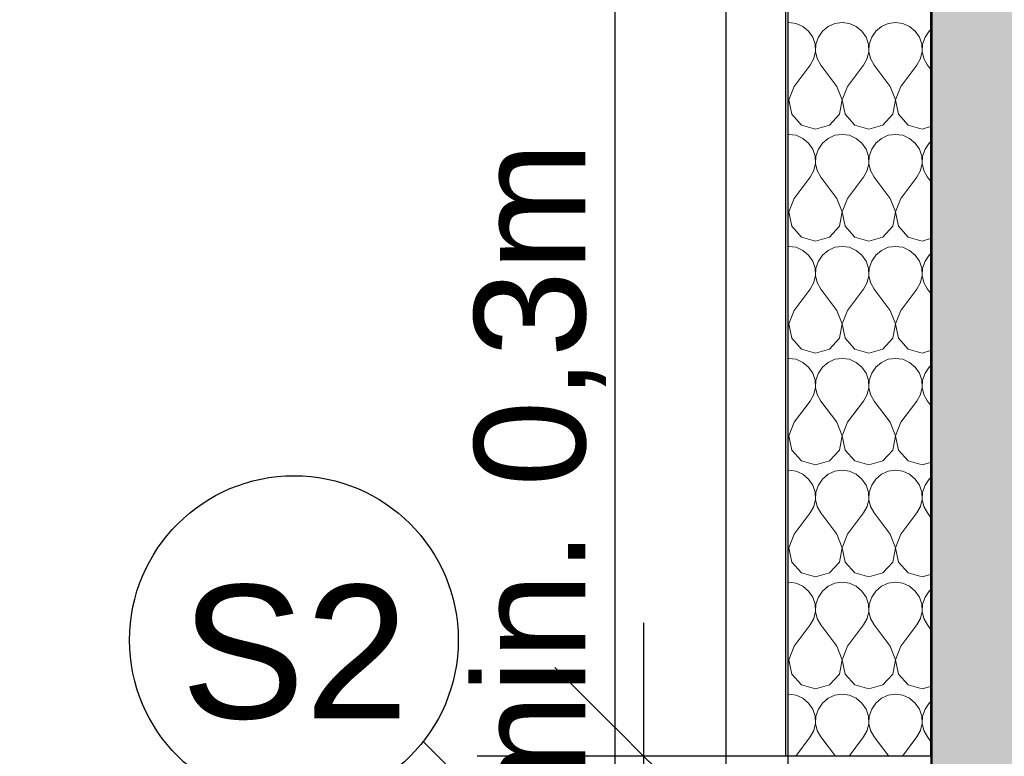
# Model space of a CAD drawing. Header units: millimetres. Extents: x -36478 to 31050, y -14815 to 11827.
# Tile 24 of 256: x -10465 to -9358, y 680 to 1509. Entities that reach past the tile are written whole.
import ezdxf

# ---------------------------------------------------------------- set-up
doc = ezdxf.new("R2010")
doc.units = ezdxf.units.MM
doc.header["$MEASUREMENT"] = 0
doc.linetypes.add('Wipeout_Contour', pattern=[1000, 0, -1000])
for name, color, linetype in [('Konstrukce - nosné', 7, 'Continuous'), ('Nové_3D prvky fasada stavajici', 7, 'Continuous'), ('Nové_Konstrukce - krov', 7, 'Continuous'), ('Nové_Konstrukce - nosné', 7, 'Continuous'), ('Nové_Kresby a obrázky', 7, 'Continuous'), ('Nové_Kóty - SP', 7, 'Continuous'), ('Nové_Popis', 7, 'Continuous'), ('Nové_Výplně - Povrchové', 7, 'Continuous'), ('Nové_Výplně – Řezové', 7, 'Continuous'), ('Výplně – Řezové', 7, 'Continuous')]:
    doc.layers.add(name, color=color, linetype=linetype)
doc.styles.add('GENEROVANÝ_STYL_1', font='txt')
doc.styles.add('GENEROVANÝ_STYL_2', font='txt')
doc.dimstyles.new('GENEROVANÝ_STYL__1', dxfattribs={"dimtxt": 125, "dimasz": 190, "dimexe": 0.18, "dimexo": 300, "dimgap": 0, "dimtad": 1, "dimdec": 0, "dimzin": 0, "dimdsep": 46, "dimtxsty": 'GENEROVANÝ_STYL_2', "dimblk": 'ARROWHEAD_6', "dimblk1": 'ARROWHEAD_6', "dimblk2": 'ARROWHEAD_6', "dimcen": 0.09, "dimclrd": 1, "dimclre": 1, "dimclrt": 1, "dimazin": 0, "dimtfac": 1, "dimtdec": 4, "dimtmove": 0, "dimatfit": 3, "dimfxl": 1, "dimtolj": 1, "dimtzin": 0, "dimarcsym": 0})
doc.dimstyles.new('GENEROVANÝ_STYL__2', dxfattribs={"dimtxt": 125, "dimasz": 190, "dimexe": 0.18, "dimexo": 300, "dimgap": 0, "dimtad": 1, "dimdec": 0, "dimzin": 0, "dimdsep": 46, "dimtxsty": 'GENEROVANÝ_STYL_2', "dimblk": 'ARROWHEAD_6', "dimblk1": 'ARROWHEAD_6', "dimblk2": 'ARROWHEAD_6', "dimcen": 0.09, "dimclrd": 1, "dimclre": 1, "dimclrt": 1, "dimazin": 0, "dimtfac": 1, "dimtdec": 4, "dimtmove": 2, "dimatfit": 3, "dimfxl": 1, "dimtolj": 1, "dimtzin": 0, "dimarcsym": 0})

# ---------------------------------------------------------------- blocks, each defined once
blk = doc.blocks.new('*X9')
at = {"layer": 'Nové_Výplně – Řezové', "color": 1, "linetype": 'Continuous', "lineweight": 13}
for p, q in [((-9600, 1506), (-9601.3, 1505.8)), ((-9591.8, 1504.9), (-9600, 1506)), ((-9584.2, 1501.5), (-9591.8, 1504.9)), ((-9577.9, 1496.2), (-9584.2, 1501.5)), ((-9573.2, 1489.4), (-9577.9, 1496.2)), ((-9562.1, 1496.2), (-9566.8, 1489.4)), ((-9555.8, 1501.5), (-9562.1, 1496.2)), ((-9548.2, 1504.9), (-9555.8, 1501.5)), ((-9540, 1506), (-9548.2, 1504.9)), ((-9531.8, 1504.9), (-9540, 1506)), ((-9524.2, 1501.5), (-9531.8, 1504.9)), ((-9517.9, 1496.2), (-9524.2, 1501.5)), ((-9513.2, 1489.4), (-9517.9, 1496.2)), ((-9502.1, 1496.2), (-9506.8, 1489.4)), ((-9495.8, 1501.5), (-9502.1, 1496.2)), ((-9488.2, 1504.9), (-9495.8, 1501.5)), ((-9480, 1506), (-9488.2, 1504.9)), ((-9471.8, 1504.9), (-9480, 1506)), ((-9464.2, 1501.5), (-9471.8, 1504.9)), ((-9457.9, 1496.2), (-9464.2, 1501.5)), ((-9453.2, 1489.4), (-9457.9, 1496.2)), ((-9442.1, 1496.2), (-9446.8, 1489.4)), ((-9440.5, 1497.6), (-9442.1, 1496.2)), ((-9570.5, 1481.6), (-9573.2, 1489.4)), ((-9566.8, 1489.4), (-9569.5, 1481.6)), ((-9510.5, 1481.6), (-9513.2, 1489.4)), ((-9506.8, 1489.4), (-9509.5, 1481.6)), ((-9450.5, 1481.6), (-9453.2, 1489.4)), ((-9446.8, 1489.4), (-9449.5, 1481.6)), ((-9572, 1465.2), (-9570.1, 1473.3)), ((-9570.1, 1473.3), (-9570.5, 1481.6)), ((-9569.5, 1481.6), (-9569.9, 1473.3)), ((-9569.9, 1473.3), (-9568, 1465.2)), ((-9512, 1465.2), (-9510.1, 1473.3)), ((-9510.1, 1473.3), (-9510.5, 1481.6)), ((-9509.5, 1481.6), (-9509.9, 1473.3)), ((-9509.9, 1473.3), (-9508, 1465.2)), ((-9452, 1465.2), (-9450.1, 1473.3)), ((-9450.1, 1473.3), (-9450.5, 1481.6)), ((-9449.5, 1481.6), (-9449.9, 1473.3)), ((-9449.9, 1473.3), (-9448, 1465.2)), ((-9576, 1458), (-9572, 1465.2)), ((-9568, 1465.2), (-9564, 1458)), ((-9516, 1458), (-9512, 1465.2)), ((-9508, 1465.2), (-9504, 1458)), ((-9456, 1458), (-9452, 1465.2)), ((-9448, 1465.2), (-9444, 1458)), ((-9594, 1434), (-9576, 1458)), ((-9546, 1434), (-9564, 1458)), ((-9534, 1434), (-9516, 1458)), ((-9486, 1434), (-9504, 1458)), ((-9474, 1434), (-9456, 1458)), ((-9440.5, 1453.3), (-9444, 1458)), ((-9594, 1434), (-9599.9, 1418.7)), ((-9540.1, 1418.7), (-9546, 1434)), ((-9534, 1434), (-9539.9, 1418.7)), ((-9480.1, 1418.7), (-9486, 1434)), ((-9474, 1434), (-9479.9, 1418.7)), ((-9600.1, 1418.7), (-9601.3, 1421.8)), ((-9601.3, 1412.4), (-9600.1, 1418.7)), ((-9599.9, 1418.7), (-9596.8, 1402.6)), ((-9543.2, 1402.6), (-9540.1, 1418.7)), ((-9539.9, 1418.7), (-9536.8, 1402.6)), ((-9483.2, 1402.6), (-9480.1, 1418.7)), ((-9479.9, 1418.7), (-9476.8, 1402.6)), ((-9596.8, 1402.6), (-9585.8, 1390.5)), ((-9554.2, 1390.5), (-9543.2, 1402.6)), ((-9536.8, 1402.6), (-9525.8, 1390.5)), ((-9494.2, 1390.5), (-9483.2, 1402.6)), ((-9476.8, 1402.6), (-9465.8, 1390.5)), ((-9585.8, 1390.5), (-9570, 1386)), ((-9570, 1386), (-9554.2, 1390.5)), ((-9525.8, 1390.5), (-9510, 1386)), ((-9510, 1386), (-9494.2, 1390.5)), ((-9465.8, 1390.5), (-9450, 1386)), ((-9450, 1386), (-9440.5, 1388.7)), ((-9600, 1380), (-9601.3, 1379.8)), ((-9591.8, 1378.9), (-9600, 1380)), ((-9584.2, 1375.5), (-9591.8, 1378.9)), ((-9577.9, 1370.2), (-9584.2, 1375.5)), ((-9555.8, 1375.5), (-9562.1, 1370.2)), ((-9548.2, 1378.9), (-9555.8, 1375.5)), ((-9540, 1380), (-9548.2, 1378.9)), ((-9531.8, 1378.9), (-9540, 1380)), ((-9524.2, 1375.5), (-9531.8, 1378.9)), ((-9517.9, 1370.2), (-9524.2, 1375.5)), ((-9495.8, 1375.5), (-9502.1, 1370.2)), ((-9488.2, 1378.9), (-9495.8, 1375.5)), ((-9480, 1380), (-9488.2, 1378.9)), ((-9471.8, 1378.9), (-9480, 1380)), ((-9464.2, 1375.5), (-9471.8, 1378.9)), ((-9457.9, 1370.2), (-9464.2, 1375.5)), ((-9573.2, 1363.4), (-9577.9, 1370.2)), ((-9570.5, 1355.6), (-9573.2, 1363.4)), ((-9566.8, 1363.4), (-9569.5, 1355.6)), ((-9562.1, 1370.2), (-9566.8, 1363.4)), ((-9513.2, 1363.4), (-9517.9, 1370.2)), ((-9510.5, 1355.6), (-9513.2, 1363.4)), ((-9506.8, 1363.4), (-9509.5, 1355.6)), ((-9502.1, 1370.2), (-9506.8, 1363.4)), ((-9453.2, 1363.4), (-9457.9, 1370.2)), ((-9450.5, 1355.6), (-9453.2, 1363.4)), ((-9446.8, 1363.4), (-9449.5, 1355.6)), ((-9442.1, 1370.2), (-9446.8, 1363.4)), ((-9440.5, 1371.6), (-9442.1, 1370.2)), ((-9570.1, 1347.3), (-9570.5, 1355.6)), ((-9569.5, 1355.6), (-9569.9, 1347.3)), ((-9510.1, 1347.3), (-9510.5, 1355.6)), ((-9509.5, 1355.6), (-9509.9, 1347.3)), ((-9450.1, 1347.3), (-9450.5, 1355.6)), ((-9449.5, 1355.6), (-9449.9, 1347.3)), ((-9572, 1339.2), (-9570.1, 1347.3)), ((-9569.9, 1347.3), (-9568, 1339.2)), ((-9512, 1339.2), (-9510.1, 1347.3)), ((-9509.9, 1347.3), (-9508, 1339.2)), ((-9452, 1339.2), (-9450.1, 1347.3)), ((-9449.9, 1347.3), (-9448, 1339.2)), ((-9594, 1308), (-9576, 1332)), ((-9576, 1332), (-9572, 1339.2)), ((-9568, 1339.2), (-9564, 1332)), ((-9546, 1308), (-9564, 1332)), ((-9534, 1308), (-9516, 1332)), ((-9516, 1332), (-9512, 1339.2)), ((-9508, 1339.2), (-9504, 1332)), ((-9486, 1308), (-9504, 1332)), ((-9474, 1308), (-9456, 1332)), ((-9456, 1332), (-9452, 1339.2)), ((-9448, 1339.2), (-9444, 1332)), ((-9440.5, 1327.3), (-9444, 1332)), ((-9594, 1308), (-9599.9, 1292.7)), ((-9540.1, 1292.7), (-9546, 1308)), ((-9534, 1308), (-9539.9, 1292.7)), ((-9480.1, 1292.7), (-9486, 1308)), ((-9474, 1308), (-9479.9, 1292.7)), ((-9600.1, 1292.7), (-9601.3, 1295.8)), ((-9601.3, 1286.4), (-9600.1, 1292.7)), ((-9599.9, 1292.7), (-9596.8, 1276.6)), ((-9543.2, 1276.6), (-9540.1, 1292.7)), ((-9539.9, 1292.7), (-9536.8, 1276.6)), ((-9483.2, 1276.6), (-9480.1, 1292.7)), ((-9479.9, 1292.7), (-9476.8, 1276.6)), ((-9596.8, 1276.6), (-9585.8, 1264.5)), ((-9554.2, 1264.5), (-9543.2, 1276.6)), ((-9536.8, 1276.6), (-9525.8, 1264.5)), ((-9494.2, 1264.5), (-9483.2, 1276.6)), ((-9476.8, 1276.6), (-9465.8, 1264.5)), ((-9585.8, 1264.5), (-9570, 1260)), ((-9570, 1260), (-9554.2, 1264.5)), ((-9525.8, 1264.5), (-9510, 1260)), ((-9510, 1260), (-9494.2, 1264.5)), ((-9465.8, 1264.5), (-9450, 1260)), ((-9600, 1254), (-9601.3, 1253.8)), ((-9591.8, 1252.9), (-9600, 1254)), ((-9584.2, 1249.5), (-9591.8, 1252.9)), ((-9548.2, 1252.9), (-9555.8, 1249.5)), ((-9540, 1254), (-9548.2, 1252.9)), ((-9531.8, 1252.9), (-9540, 1254)), ((-9524.2, 1249.5), (-9531.8, 1252.9)), ((-9488.2, 1252.9), (-9495.8, 1249.5)), ((-9480, 1254), (-9488.2, 1252.9)), ((-9471.8, 1252.9), (-9480, 1254)), ((-9464.2, 1249.5), (-9471.8, 1252.9)), ((-9450, 1260), (-9440.5, 1262.7)), ((-9577.9, 1244.2), (-9584.2, 1249.5)), ((-9573.2, 1237.4), (-9577.9, 1244.2)), ((-9562.1, 1244.2), (-9566.8, 1237.4)), ((-9555.8, 1249.5), (-9562.1, 1244.2)), ((-9517.9, 1244.2), (-9524.2, 1249.5)), ((-9513.2, 1237.4), (-9517.9, 1244.2)), ((-9502.1, 1244.2), (-9506.8, 1237.4)), ((-9495.8, 1249.5), (-9502.1, 1244.2)), ((-9457.9, 1244.2), (-9464.2, 1249.5)), ((-9453.2, 1237.4), (-9457.9, 1244.2)), ((-9442.1, 1244.2), (-9446.8, 1237.4)), ((-9440.5, 1245.6), (-9442.1, 1244.2)), ((-9570.5, 1229.6), (-9573.2, 1237.4)), ((-9570.1, 1221.3), (-9570.5, 1229.6)), ((-9569.5, 1229.6), (-9569.9, 1221.3)), ((-9566.8, 1237.4), (-9569.5, 1229.6)), ((-9510.5, 1229.6), (-9513.2, 1237.4)), ((-9510.1, 1221.3), (-9510.5, 1229.6)), ((-9509.5, 1229.6), (-9509.9, 1221.3)), ((-9506.8, 1237.4), (-9509.5, 1229.6)), ((-9450.5, 1229.6), (-9453.2, 1237.4)), ((-9450.1, 1221.3), (-9450.5, 1229.6)), ((-9449.5, 1229.6), (-9449.9, 1221.3)), ((-9446.8, 1237.4), (-9449.5, 1229.6)), ((-9572, 1213.2), (-9570.1, 1221.3)), ((-9569.9, 1221.3), (-9568, 1213.2)), ((-9512, 1213.2), (-9510.1, 1221.3)), ((-9509.9, 1221.3), (-9508, 1213.2)), ((-9452, 1213.2), (-9450.1, 1221.3)), ((-9449.9, 1221.3), (-9448, 1213.2)), ((-9576, 1206), (-9572, 1213.2)), ((-9568, 1213.2), (-9564, 1206)), ((-9516, 1206), (-9512, 1213.2)), ((-9508, 1213.2), (-9504, 1206)), ((-9456, 1206), (-9452, 1213.2)), ((-9448, 1213.2), (-9444, 1206)), ((-9594, 1182), (-9576, 1206)), ((-9546, 1182), (-9564, 1206)), ((-9534, 1182), (-9516, 1206)), ((-9486, 1182), (-9504, 1206)), ((-9474, 1182), (-9456, 1206)), ((-9440.5, 1201.3), (-9444, 1206)), ((-9594, 1182), (-9599.9, 1166.7)), ((-9540.1, 1166.7), (-9546, 1182)), ((-9534, 1182), (-9539.9, 1166.7)), ((-9480.1, 1166.7), (-9486, 1182)), ((-9474, 1182), (-9479.9, 1166.7)), ((-9600.1, 1166.7), (-9601.3, 1169.8)), ((-9601.3, 1160.4), (-9600.1, 1166.7)), ((-9599.9, 1166.7), (-9596.8, 1150.6)), ((-9543.2, 1150.6), (-9540.1, 1166.7)), ((-9539.9, 1166.7), (-9536.8, 1150.6)), ((-9483.2, 1150.6), (-9480.1, 1166.7)), ((-9479.9, 1166.7), (-9476.8, 1150.6)), ((-9596.8, 1150.6), (-9585.8, 1138.5)), ((-9554.2, 1138.5), (-9543.2, 1150.6)), ((-9536.8, 1150.6), (-9525.8, 1138.5)), ((-9494.2, 1138.5), (-9483.2, 1150.6)), ((-9476.8, 1150.6), (-9465.8, 1138.5)), ((-9585.8, 1138.5), (-9570, 1134)), ((-9570, 1134), (-9554.2, 1138.5)), ((-9525.8, 1138.5), (-9510, 1134)), ((-9510, 1134), (-9494.2, 1138.5)), ((-9465.8, 1138.5), (-9450, 1134)), ((-9450, 1134), (-9440.5, 1136.7)), ((-9600, 1128), (-9601.3, 1127.8)), ((-9591.8, 1126.9), (-9600, 1128)), ((-9584.2, 1123.5), (-9591.8, 1126.9)), ((-9577.9, 1118.2), (-9584.2, 1123.5)), ((-9555.8, 1123.5), (-9562.1, 1118.2)), ((-9548.2, 1126.9), (-9555.8, 1123.5)), ((-9540, 1128), (-9548.2, 1126.9)), ((-9531.8, 1126.9), (-9540, 1128)), ((-9524.2, 1123.5), (-9531.8, 1126.9)), ((-9517.9, 1118.2), (-9524.2, 1123.5)), ((-9495.8, 1123.5), (-9502.1, 1118.2)), ((-9488.2, 1126.9), (-9495.8, 1123.5)), ((-9480, 1128), (-9488.2, 1126.9)), ((-9471.8, 1126.9), (-9480, 1128)), ((-9464.2, 1123.5), (-9471.8, 1126.9)), ((-9457.9, 1118.2), (-9464.2, 1123.5)), ((-9440.5, 1119.6), (-9442.1, 1118.2)), ((-9573.2, 1111.4), (-9577.9, 1118.2)), ((-9570.5, 1103.6), (-9573.2, 1111.4)), ((-9566.8, 1111.4), (-9569.5, 1103.6)), ((-9562.1, 1118.2), (-9566.8, 1111.4)), ((-9513.2, 1111.4), (-9517.9, 1118.2)), ((-9510.5, 1103.6), (-9513.2, 1111.4)), ((-9506.8, 1111.4), (-9509.5, 1103.6)), ((-9502.1, 1118.2), (-9506.8, 1111.4)), ((-9453.2, 1111.4), (-9457.9, 1118.2)), ((-9450.5, 1103.6), (-9453.2, 1111.4)), ((-9446.8, 1111.4), (-9449.5, 1103.6)), ((-9442.1, 1118.2), (-9446.8, 1111.4)), ((-9570.1, 1095.3), (-9570.5, 1103.6)), ((-9569.5, 1103.6), (-9569.9, 1095.3)), ((-9510.1, 1095.3), (-9510.5, 1103.6)), ((-9509.5, 1103.6), (-9509.9, 1095.3)), ((-9450.1, 1095.3), (-9450.5, 1103.6)), ((-9449.5, 1103.6), (-9449.9, 1095.3)), ((-9576, 1080), (-9572, 1087.2)), ((-9572, 1087.2), (-9570.1, 1095.3)), ((-9569.9, 1095.3), (-9568, 1087.2)), ((-9568, 1087.2), (-9564, 1080)), ((-9516, 1080), (-9512, 1087.2)), ((-9512, 1087.2), (-9510.1, 1095.3)), ((-9509.9, 1095.3), (-9508, 1087.2)), ((-9508, 1087.2), (-9504, 1080)), ((-9456, 1080), (-9452, 1087.2)), ((-9452, 1087.2), (-9450.1, 1095.3)), ((-9449.9, 1095.3), (-9448, 1087.2)), ((-9448, 1087.2), (-9444, 1080)), ((-9594, 1056), (-9576, 1080)), ((-9546, 1056), (-9564, 1080)), ((-9534, 1056), (-9516, 1080)), ((-9486, 1056), (-9504, 1080)), ((-9474, 1056), (-9456, 1080)), ((-9440.5, 1075.3), (-9444, 1080)), ((-9594, 1056), (-9599.9, 1040.7)), ((-9540.1, 1040.7), (-9546, 1056)), ((-9534, 1056), (-9539.9, 1040.7)), ((-9480.1, 1040.7), (-9486, 1056)), ((-9474, 1056), (-9479.9, 1040.7)), ((-9600.1, 1040.7), (-9601.3, 1043.8)), ((-9601.3, 1034.4), (-9600.1, 1040.7)), ((-9599.9, 1040.7), (-9596.8, 1024.6)), ((-9543.2, 1024.6), (-9540.1, 1040.7)), ((-9539.9, 1040.7), (-9536.8, 1024.6)), ((-9483.2, 1024.6), (-9480.1, 1040.7)), ((-9479.9, 1040.7), (-9476.8, 1024.6)), ((-9596.8, 1024.6), (-9585.8, 1012.5)), ((-9554.2, 1012.5), (-9543.2, 1024.6)), ((-9536.8, 1024.6), (-9525.8, 1012.5)), ((-9494.2, 1012.5), (-9483.2, 1024.6)), ((-9476.8, 1024.6), (-9465.8, 1012.5)), ((-9585.8, 1012.5), (-9570, 1008)), ((-9570, 1008), (-9554.2, 1012.5)), ((-9525.8, 1012.5), (-9510, 1008)), ((-9510, 1008), (-9494.2, 1012.5)), ((-9465.8, 1012.5), (-9450, 1008)), ((-9450, 1008), (-9440.5, 1010.7)), ((-9600, 1002), (-9601.3, 1001.8)), ((-9591.8, 1000.9), (-9600, 1002)), ((-9584.2, 997.5), (-9591.8, 1000.9)), ((-9577.9, 992.2), (-9584.2, 997.5)), ((-9555.8, 997.5), (-9562.1, 992.2)), ((-9548.2, 1000.9), (-9555.8, 997.5)), ((-9540, 1002), (-9548.2, 1000.9)), ((-9531.8, 1000.9), (-9540, 1002)), ((-9524.2, 997.5), (-9531.8, 1000.9)), ((-9517.9, 992.2), (-9524.2, 997.5)), ((-9495.8, 997.5), (-9502.1, 992.2)), ((-9488.2, 1000.9), (-9495.8, 997.5)), ((-9480, 1002), (-9488.2, 1000.9)), ((-9471.8, 1000.9), (-9480, 1002)), ((-9464.2, 997.5), (-9471.8, 1000.9)), ((-9457.9, 992.2), (-9464.2, 997.5)), ((-9573.2, 985.4), (-9577.9, 992.2)), ((-9562.1, 992.2), (-9566.8, 985.4)), ((-9513.2, 985.4), (-9517.9, 992.2)), ((-9502.1, 992.2), (-9506.8, 985.4)), ((-9453.2, 985.4), (-9457.9, 992.2)), ((-9442.1, 992.2), (-9446.8, 985.4)), ((-9440.5, 993.6), (-9442.1, 992.2)), ((-9570.5, 977.6), (-9573.2, 985.4)), ((-9570.1, 969.3), (-9570.5, 977.6)), ((-9569.5, 977.6), (-9569.9, 969.3)), ((-9566.8, 985.4), (-9569.5, 977.6)), ((-9510.5, 977.6), (-9513.2, 985.4)), ((-9510.1, 969.3), (-9510.5, 977.6)), ((-9509.5, 977.6), (-9509.9, 969.3)), ((-9506.8, 985.4), (-9509.5, 977.6)), ((-9450.5, 977.6), (-9453.2, 985.4)), ((-9450.1, 969.3), (-9450.5, 977.6)), ((-9449.5, 977.6), (-9449.9, 969.3)), ((-9446.8, 985.4), (-9449.5, 977.6)), ((-9572, 961.2), (-9570.1, 969.3)), ((-9569.9, 969.3), (-9568, 961.2)), ((-9512, 961.2), (-9510.1, 969.3)), ((-9509.9, 969.3), (-9508, 961.2)), ((-9452, 961.2), (-9450.1, 969.3)), ((-9449.9, 969.3), (-9448, 961.2)), ((-9594, 930), (-9576, 954)), ((-9576, 954), (-9572, 961.2)), ((-9568, 961.2), (-9564, 954)), ((-9546, 930), (-9564, 954)), ((-9534, 930), (-9516, 954)), ((-9516, 954), (-9512, 961.2)), ((-9508, 961.2), (-9504, 954)), ((-9486, 930), (-9504, 954)), ((-9474, 930), (-9456, 954)), ((-9456, 954), (-9452, 961.2)), ((-9448, 961.2), (-9444, 954)), ((-9440.5, 949.3), (-9444, 954)), ((-9594, 930), (-9599.9, 914.7)), ((-9540.1, 914.7), (-9546, 930)), ((-9534, 930), (-9539.9, 914.7)), ((-9480.1, 914.7), (-9486, 930)), ((-9474, 930), (-9479.9, 914.7)), ((-9600.1, 914.7), (-9601.3, 917.8)), ((-9601.3, 908.4), (-9600.1, 914.7)), ((-9599.9, 914.7), (-9596.8, 898.6)), ((-9543.2, 898.6), (-9540.1, 914.7)), ((-9539.9, 914.7), (-9536.8, 898.6)), ((-9483.2, 898.6), (-9480.1, 914.7)), ((-9479.9, 914.7), (-9476.8, 898.6)), ((-9596.8, 898.6), (-9585.8, 886.5)), ((-9554.2, 886.5), (-9543.2, 898.6)), ((-9536.8, 898.6), (-9525.8, 886.5)), ((-9494.2, 886.5), (-9483.2, 898.6)), ((-9476.8, 898.6), (-9465.8, 886.5)), ((-9585.8, 886.5), (-9570, 882)), ((-9570, 882), (-9554.2, 886.5)), ((-9525.8, 886.5), (-9510, 882)), ((-9510, 882), (-9494.2, 886.5)), ((-9465.8, 886.5), (-9450, 882)), ((-9600, 876), (-9601.3, 875.8)), ((-9591.8, 874.9), (-9600, 876)), ((-9540, 876), (-9548.2, 874.9)), ((-9531.8, 874.9), (-9540, 876)), ((-9480, 876), (-9488.2, 874.9)), ((-9471.8, 874.9), (-9480, 876)), ((-9450, 882), (-9440.5, 884.7)), ((-9584.2, 871.5), (-9591.8, 874.9)), ((-9577.9, 866.2), (-9584.2, 871.5)), ((-9573.2, 859.4), (-9577.9, 866.2)), ((-9562.1, 866.2), (-9566.8, 859.4)), ((-9555.8, 871.5), (-9562.1, 866.2)), ((-9548.2, 874.9), (-9555.8, 871.5)), ((-9524.2, 871.5), (-9531.8, 874.9)), ((-9517.9, 866.2), (-9524.2, 871.5)), ((-9513.2, 859.4), (-9517.9, 866.2)), ((-9502.1, 866.2), (-9506.8, 859.4)), ((-9495.8, 871.5), (-9502.1, 866.2)), ((-9488.2, 874.9), (-9495.8, 871.5)), ((-9464.2, 871.5), (-9471.8, 874.9)), ((-9457.9, 866.2), (-9464.2, 871.5)), ((-9453.2, 859.4), (-9457.9, 866.2)), ((-9442.1, 866.2), (-9446.8, 859.4)), ((-9440.5, 867.6), (-9442.1, 866.2)), ((-9570.5, 851.6), (-9573.2, 859.4)), ((-9566.8, 859.4), (-9569.5, 851.6)), ((-9510.5, 851.6), (-9513.2, 859.4)), ((-9506.8, 859.4), (-9509.5, 851.6)), ((-9450.5, 851.6), (-9453.2, 859.4)), ((-9446.8, 859.4), (-9449.5, 851.6)), ((-9572, 835.2), (-9570.1, 843.3)), ((-9570.1, 843.3), (-9570.5, 851.6)), ((-9569.5, 851.6), (-9569.9, 843.3)), ((-9569.9, 843.3), (-9568, 835.2)), ((-9512, 835.2), (-9510.1, 843.3)), ((-9510.1, 843.3), (-9510.5, 851.6)), ((-9509.5, 851.6), (-9509.9, 843.3)), ((-9509.9, 843.3), (-9508, 835.2)), ((-9452, 835.2), (-9450.1, 843.3)), ((-9450.1, 843.3), (-9450.5, 851.6)), ((-9449.5, 851.6), (-9449.9, 843.3)), ((-9449.9, 843.3), (-9448, 835.2)), ((-9576, 828), (-9572, 835.2)), ((-9568, 835.2), (-9564, 828)), ((-9516, 828), (-9512, 835.2)), ((-9508, 835.2), (-9504, 828)), ((-9456, 828), (-9452, 835.2)), ((-9448, 835.2), (-9444, 828)), ((-9594, 804), (-9576, 828)), ((-9546, 804), (-9564, 828)), ((-9534, 804), (-9516, 828)), ((-9486, 804), (-9504, 828)), ((-9474, 804), (-9456, 828)), ((-9440.5, 823.3), (-9444, 828)), ((-9594, 804), (-9599.9, 788.7)), ((-9540.1, 788.7), (-9546, 804)), ((-9534, 804), (-9539.9, 788.7)), ((-9480.1, 788.7), (-9486, 804)), ((-9474, 804), (-9479.9, 788.7)), ((-9600.1, 788.7), (-9601.3, 791.8)), ((-9601.3, 782.4), (-9600.1, 788.7)), ((-9599.9, 788.7), (-9596.8, 772.6)), ((-9543.2, 772.6), (-9540.1, 788.7)), ((-9539.9, 788.7), (-9536.8, 772.6)), ((-9483.2, 772.6), (-9480.1, 788.7)), ((-9479.9, 788.7), (-9476.8, 772.6)), ((-9596.8, 772.6), (-9585.8, 760.5)), ((-9554.2, 760.5), (-9543.2, 772.6)), ((-9536.8, 772.6), (-9525.8, 760.5)), ((-9494.2, 760.5), (-9483.2, 772.6)), ((-9476.8, 772.6), (-9465.8, 760.5)), ((-9585.8, 760.5), (-9570, 756)), ((-9570, 756), (-9554.2, 760.5)), ((-9525.8, 760.5), (-9510, 756)), ((-9510, 756), (-9494.2, 760.5)), ((-9465.8, 760.5), (-9450, 756)), ((-9450, 756), (-9440.5, 758.7)), ((-9600, 750), (-9601.3, 749.8)), ((-9591.8, 748.9), (-9600, 750)), ((-9584.2, 745.5), (-9591.8, 748.9)), ((-9577.9, 740.2), (-9584.2, 745.5)), ((-9555.8, 745.5), (-9562.1, 740.2)), ((-9548.2, 748.9), (-9555.8, 745.5)), ((-9540, 750), (-9548.2, 748.9)), ((-9531.8, 748.9), (-9540, 750)), ((-9524.2, 745.5), (-9531.8, 748.9)), ((-9517.9, 740.2), (-9524.2, 745.5)), ((-9495.8, 745.5), (-9502.1, 740.2)), ((-9488.2, 748.9), (-9495.8, 745.5)), ((-9480, 750), (-9488.2, 748.9)), ((-9471.8, 748.9), (-9480, 750)), ((-9464.2, 745.5), (-9471.8, 748.9)), ((-9457.9, 740.2), (-9464.2, 745.5)), ((-9573.2, 733.4), (-9577.9, 740.2)), ((-9570.5, 725.6), (-9573.2, 733.4)), ((-9566.8, 733.4), (-9569.5, 725.6)), ((-9562.1, 740.2), (-9566.8, 733.4)), ((-9513.2, 733.4), (-9517.9, 740.2)), ((-9510.5, 725.6), (-9513.2, 733.4)), ((-9506.8, 733.4), (-9509.5, 725.6)), ((-9502.1, 740.2), (-9506.8, 733.4)), ((-9453.2, 733.4), (-9457.9, 740.2)), ((-9450.5, 725.6), (-9453.2, 733.4)), ((-9446.8, 733.4), (-9449.5, 725.6)), ((-9442.1, 740.2), (-9446.8, 733.4)), ((-9440.5, 741.6), (-9442.1, 740.2)), ((-9570.1, 717.3), (-9570.5, 725.6)), ((-9569.5, 725.6), (-9569.9, 717.3)), ((-9510.1, 717.3), (-9510.5, 725.6)), ((-9509.5, 725.6), (-9509.9, 717.3)), ((-9450.1, 717.3), (-9450.5, 725.6)), ((-9449.5, 725.6), (-9449.9, 717.3)), ((-9576, 702), (-9572, 709.2)), ((-9572, 709.2), (-9570.1, 717.3)), ((-9569.9, 717.3), (-9568, 709.2)), ((-9568, 709.2), (-9564, 702)), ((-9516, 702), (-9512, 709.2)), ((-9512, 709.2), (-9510.1, 717.3)), ((-9509.9, 717.3), (-9508, 709.2)), ((-9508, 709.2), (-9504, 702)), ((-9456, 702), (-9452, 709.2)), ((-9452, 709.2), (-9450.1, 717.3)), ((-9449.9, 717.3), (-9448, 709.2)), ((-9448, 709.2), (-9444, 702)), ((-9592.3, 680.3), (-9576, 702)), ((-9547.7, 680.3), (-9564, 702)), ((-9532.3, 680.3), (-9516, 702)), ((-9487.7, 680.3), (-9504, 702)), ((-9472.3, 680.3), (-9456, 702)), ((-9440.5, 697.3), (-9444, 702))]:
    blk.add_line(p, q, dxfattribs=at)
blk = doc.blocks.new('výplň_4_1', base_point=(0, 0))
at = {"color": 254, "linetype": 'Wipeout_Contour', "lineweight": 0, "ltscale": 39364.418869}
blk.add_wipeout([(-9601.3, 3480), (-9601.3, 680.3), (-9440.5, 680.3), (-9440.5, 3480)], dxfattribs=at).dxf.layer = 'Nové_Výplně – Řezové'
at = {"layer": 'Nové_Výplně – Řezové', "color": 21, "linetype": 'Continuous', "lineweight": 20, "true_color": 0xffaaaa}
blk.add_blockref('*X9', (0, 0), dxfattribs=at)
blk = doc.blocks.new('*D6295')
at = {"layer": 'Nové_Kóty - SP', "color": 1, "linetype": 'Continuous', "lineweight": 25}
for p, q in [((-9763.3, 680.3), (-9763.3, 830.3)), ((-9663.3, 580.3), (-9863.3, 780.3)), ((-9463.3, 680.3), (-9950.8, 680.3)), ((-9763.3, 450), (-9763.3, 680.3)), ((-9863.3, 550), (-9663.3, 350)), ((-9463.3, 450), (-9950.8, 450)), ((-9763.3, 300), (-9763.3, 450))]:
    blk.add_line(p, q, dxfattribs=at)
at = {"layer": 'Nové_Kóty - SP', "color": 1, "lineweight": 25, "insert": (-9805.8, 605.2), "char_height": 125, "attachment_point": 7, "rotation": 90, "style": 'GENEROVANÝ_STYL_2'}
blk.add_mtext('\\A1;{\\pql;\\fArial|b0|i0|c0|p38;min. 0,3m}', dxfattribs=at)
blk = doc.blocks.new('ARROWHEAD_6')
at = {"color": 0, "linetype": 'Continuous', "lineweight": 0}
for p, q in [((-0.5, -0.5), (0.5, 0.5)), ((0, 0), (-1, 0))]:
    blk.add_line(p, q, dxfattribs=at)
blk = doc.blocks.new('*D6337')
at = {"layer": 'Nové_Kóty - SP', "color": 1, "linetype": 'Continuous', "lineweight": 25}
for p, q in [((-12135.9, 7060), (-12135.9, 7210)), ((-12035.9, 6960), (-12235.9, 7160)), ((-11835.9, 7060), (-12323.4, 7060)), ((-12135.9, 331), (-12135.9, 7060)), ((-12235.9, 431), (-12035.9, 231)), ((-11835.9, 331), (-12323.4, 331))]:
    blk.add_line(p, q, dxfattribs=at)
at = {"layer": 'Nové_Kóty - SP', "color": 1, "lineweight": 25, "char_height": 125, "attachment_point": 7, "rotation": 90, "style": 'GENEROVANÝ_STYL_2'}
for s, insert in [('\\A1;{\\pql;\\fArial|b0|i0|c0|p38;6\xa0729}', (-12160.9, 3481.8)), ('\\A1;{\\pql;\\fArial|b0|i0|c0|p38;140}', (-11975.1, 360.6))]:
    blk.add_mtext(s, dxfattribs=dict(at, insert=insert))

msp = doc.modelspace()

# ---------------------------------------------------------------- wipeouts: each hides what was drawn before it
at = {"color": 254, "linetype": 'Wipeout_Contour', "lineweight": 0, "ltscale": 343769.563132}
msp.add_wipeout([(-11544.7, 3180), (-11544.7, 480), (-9603.7, 480), (-9603.7, 1653.2), (-9607.9, 1629), (-9708.4, 1622.7), (-9708.4, 1660.2), (-10597, 1660.2), (-10613.3, 1566), (-10713.9, 1559.7), (-10713.9, 1793.1), (-10695.3, 1900), (-10678.6, 1900), (-10678.6, 2200.1), (-10675.1, 2221.1), (-10688.8, 2220.3), (-10693.7, 2220), (-10693.7, 2272.9), (-10693.7, 2278.3), (-10678.6, 2367.6), (-10678.6, 2729.5), (-10674.1, 2756.4), (-10676.6, 2756.3), (-10678.6, 2756.2), (-10678.6, 2777.3), (-10678.6, 2779.5), (-10654.6, 2921.5), (-10634.7, 2921.5), (-10469.9, 2917.2), (-10469.9, 2917), (-9603.7, 2917), (-9603.7, 3180)], dxfattribs=at).dxf.layer = 'Nové_Výplně - Povrchové'
at = {"color": 254, "linetype": 'Wipeout_Contour', "lineweight": 0, "ltscale": 38124.578357}
msp.add_wipeout([(-9588.9, 680.3), (-9588.9, 428), (-9439.5, 427.8), (-9439.5, 680.3)], dxfattribs=at).dxf.layer = 'Nové_Výplně - Povrchové'

# ---------------------------------------------------------------- next in the draw order: linework, layer by layer
at = {"layer": 'Nové_Popis', "color": 1, "linetype": 'Continuous', "lineweight": 25}
msp.add_circle((-10156.8, 811), 184.9, dxfattribs=at)

# ---------------------------------------------------------------- next in the draw order: texts
at = {"layer": 'Nové_Konstrukce - nosné', "color": 1, "linetype": 'Continuous', "lineweight": 25, "insert": (-10156, 720.8), "char_height": 150, "attachment_point": 8, "style": 'GENEROVANÝ_STYL_1'}
msp.add_mtext('\\A1;{\\pqc;\\fArial|b0|i0|c238|p38;S\\fArial|b0|i0|c238|p38;2}', dxfattribs=at)

# ---------------------------------------------------------------- next in the draw order: dimensions: what is measured, and where the dimension line sits
at = {"layer": 'Nové_Kóty - SP', "color": 1, "linetype": 'Continuous', "lineweight": 25}
dim = msp.add_linear_dim(base=(-12135.9, 7060), p1=(-11807.6, 331), p2=(-9919.1, 7060), angle=90, dimstyle='GENEROVANÝ_STYL__1', dxfattribs=at)
dim.commit()
dim.dimension.update_dxf_attribs({"geometry": '*D6337', "text_midpoint": (-12223.4, 3696.5), "dimtype": 160, "text_rotation": 90})

# ---------------------------------------------------------------- next in the draw order: wipeouts: each hides what was drawn before it
at = {"color": 254, "linetype": 'Wipeout_Contour', "lineweight": 0, "ltscale": 84428.53096}
msp.add_wipeout([(-9791.1, 6098.4), (-9795.8, 6098.4), (-9795.8, 3651), (-9795.7, 3651), (-9795.7, 3576.9), (-9795.8, 3576.9), (-9795.8, 200.7), (-9791.1, 200.6)], dxfattribs=at).dxf.layer = 'Nové_Výplně - Povrchové'
at = {"color": 254, "linetype": 'Wipeout_Contour', "lineweight": 0, "ltscale": 42487.167959}
msp.add_wipeout([(-9757.3, 6098.4), (-9757.3, 200), (-9733.3, 199.6), (-9733.3, 6098.4)], dxfattribs=at).dxf.layer = 'Nové_Výplně - Povrchové'
at = {"color": 254, "linetype": 'Wipeout_Contour', "lineweight": 0, "ltscale": 38851.353161}
msp.add_wipeout([(-9440.5, 680.3), (-9439.5, 680.3), (-9439.5, 3180), (-9440.5, 3180)], dxfattribs=at).dxf.layer = 'Nové_Výplně - Povrchové'
at = {"color": 254, "linetype": 'Wipeout_Contour', "lineweight": 0, "ltscale": 57966.502551}
msp.add_wipeout([(-9603.7, 1653.2), (-9603.7, 448.8), (-9600.9, 448.5), (-9600.9, 680.3), (-9601.3, 680.3), (-9601.3, 1666.7)], dxfattribs=at).dxf.layer = 'Nové_Výplně - Povrchové'

# ---------------------------------------------------------------- next in the draw order: hatches: boundary and pattern name
at = {"layer": 'Výplně – Řezové', "linetype": 'Continuous', "lineweight": 13}
msp.add_hatch(color=254, dxfattribs=at).paths.add_polyline_path([(-8907.2, -232), (-8907.2, 3180), (-9439.5, 3180), (-9439.5, -232)])

# ---------------------------------------------------------------- next in the draw order: wipeouts: each hides what was drawn before it
at = {"color": 254, "linetype": 'Wipeout_Contour', "lineweight": 0, "ltscale": 42631.369541}
msp.add_wipeout([(-9791.1, 6098.4), (-9791.1, 200.6), (-9777.5, 200.4), (-9777.5, 6098.4)], dxfattribs=at).dxf.layer = 'Nové_Výplně - Povrchové'
at = {"color": 254, "linetype": 'Wipeout_Contour', "lineweight": 0, "ltscale": 42398.789229}
msp.add_wipeout([(-9733.3, 6098.4), (-9733.3, 199.6), (-9709.4, 199.1), (-9709.4, 6098.4)], dxfattribs=at).dxf.layer = 'Nové_Výplně - Povrchové'

# ---------------------------------------------------------------- next in the draw order: linework, layer by layer
at = {"layer": 'Nové_Konstrukce - krov', "color": 1, "linetype": 'Continuous', "lineweight": 25}
msp.add_line((-9795.8, 1661.2), (-9795.8, 200.7), dxfattribs=at)

# ---------------------------------------------------------------- next in the draw order: block references
at = {"layer": 'Nové_Výplně – Řezové', "color": 21, "linetype": 'Continuous', "lineweight": 20, "true_color": 0xffaaaa}
msp.add_blockref('výplň_4_1', (0, 0), dxfattribs=at)

# ---------------------------------------------------------------- next in the draw order: wipeouts: each hides what was drawn before it
at = {"color": 254, "linetype": 'Wipeout_Contour', "lineweight": 0, "ltscale": 42317.161877}
msp.add_wipeout([(-9709.4, 6098.4), (-9709.4, 199.1), (-9689.2, 198.8), (-9689.2, 6098.4)], dxfattribs=at).dxf.layer = 'Nové_Výplně - Povrchové'

# ---------------------------------------------------------------- next in the draw order: linework, layer by layer
at = {"layer": 'Konstrukce - nosné', "color": 7, "linetype": 'Continuous', "lineweight": 50}
msp.add_line((-9439.5, 3180), (-9439.5, 170), dxfattribs=at)
at = {"layer": 'Nové_3D prvky fasada stavajici', "color": 1, "linetype": 'Continuous', "lineweight": 25}
msp.add_line((-9603.7, 1653.2), (-9603.7, 680.3), dxfattribs=at)
at = {"layer": 'Nové_Konstrukce - nosné', "color": 1, "linetype": 'Continuous', "lineweight": 25}
for p, q in [((-9601.3, 3480), (-9601.3, 680.3)), ((-9440.5, 3480), (-9440.5, 680.3)), ((-9601.3, 680.3), (-9601.3, 428)), ((-9440.5, 680.3), (-9601.3, 680.3)), ((-9439.5, 680.3), (-9440.5, 680.3))]:
    msp.add_line(p, q, dxfattribs=at)
at = {"layer": 'Nové_Kresby a obrázky', "color": 1, "linetype": 'Continuous', "lineweight": 25}
msp.add_line((-9588.9, 680.3), (-9657.6, 680.3), dxfattribs=at)

# ---------------------------------------------------------------- next in the draw order: wipeouts: each hides what was drawn before it
at = {"color": 254, "linetype": 'Wipeout_Contour', "lineweight": 0, "ltscale": 42254.70271}
msp.add_wipeout([(-9689.2, 6098.4), (-9689.2, 198.8), (-9675.6, 198.5), (-9675.6, 6098.4)], dxfattribs=at).dxf.layer = 'Nové_Výplně - Povrchové'

# ---------------------------------------------------------------- next in the draw order: wipeouts: each hides what was drawn before it
at = {"color": 254, "linetype": 'Wipeout_Contour', "lineweight": 0, "ltscale": 42220.905667}
msp.add_wipeout([(-9675.6, 6098.4), (-9675.6, 198.5), (-9670.8, 198.4), (-9670.8, 6098.4)], dxfattribs=at).dxf.layer = 'Nové_Výplně - Povrchové'

# ---------------------------------------------------------------- next in the draw order: linework, layer by layer
at = {"layer": 'Nové_Konstrukce - krov', "color": 1, "linetype": 'Continuous', "lineweight": 25}
msp.add_line((-9670.8, 6098.4), (-9670.8, 198.4), dxfattribs=at)
at = {"layer": 'Nové_Popis', "color": 1, "linetype": 'Continuous', "lineweight": 25}
msp.add_line((-9538.9, 224.7), (-10011.3, 697), dxfattribs=at)

# ---------------------------------------------------------------- next in the draw order: dimensions: what is measured, and where the dimension line sits
at = {"layer": 'Nové_Kóty - SP', "color": 1, "linetype": 'Continuous', "lineweight": 25}
dim = msp.add_linear_dim(base=(-9763.3, 680.3), p1=(-9603.7, 450), p2=(-9601.3, 680.3), angle=90, text='min. 0,3m', dimstyle='GENEROVANÝ_STYL__2', dxfattribs=at)
dim.commit()
dim.dimension.update_dxf_attribs({"geometry": '*D6295', "text_midpoint": (-9868.3, 986.4), "dimtype": 160, "text_rotation": 90})

doc.saveas('drawing.dxf')
